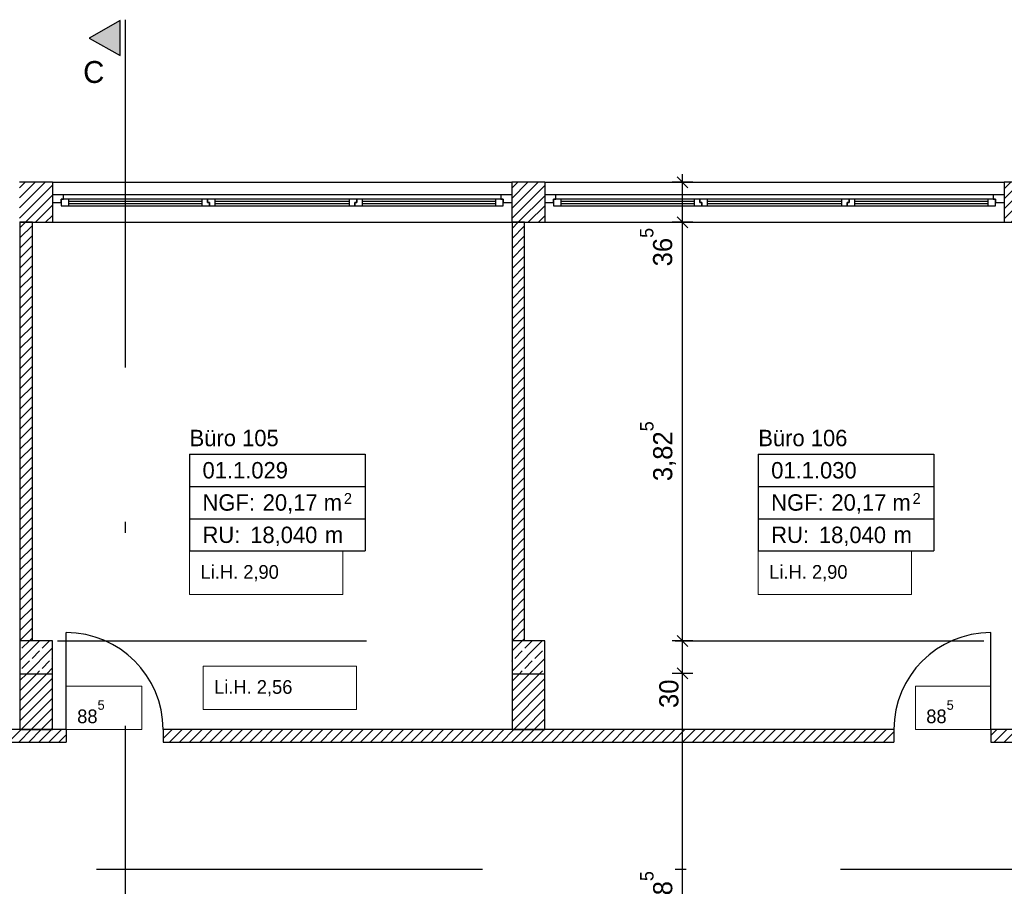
# Model space of a CAD drawing. Extents: x -28.8 to 46.3, y -5 to 85.1.
# Tile 21 of 26: x 22.7 to 31.7, y 35.2 to 43.1. Entities that reach past the tile are written whole.
import ezdxf

# ---------------------------------------------------------------- set-up
doc = ezdxf.new("R2010")
doc.units = 0
doc.header["$MEASUREMENT"] = 0
for name, pattern in [('Strichlinie', [0.005644, 0.002822, -0.002822]), ('Strichpunktlinie', [0.006703, 0.003528, -0.001764, 0, -0.001411]), ('Wipeout_Contour', [1, 0, -1])]:
    doc.linetypes.add(name, pattern=pattern)
for name, color, linetype in [('1._OG_2_0', 7, 'Continuous'), ('1._OG_2_P_BM_AUSSEN', 7, 'Continuous'), ('1._OG_2_P_ZE_BILD', 7, 'Continuous'), ('1._OG_2_P_ZE_TEXT', 7, 'Continuous'), ('1._OG_2_R_NT_INNENWAND', 7, 'Continuous'), ('1._OG_2_R_TR_AUSSENWAND', 7, 'Continuous'), ('1._OG_2_R_TR_INNENWAND', 7, 'Continuous'), ('1._OG_2_R_TR_STUETZE', 7, 'Continuous'), ('1._OG_2_R_TR_UNTERZUG', 7, 'Continuous'), ('1._OG_2_Räume', 7, 'Continuous')]:
    doc.layers.add(name, color=color, linetype=linetype)
doc.styles.add('ERSTELLTER_STIL_1', font='txt')
doc.styles.add('ERSTELLTER_STIL_2', font='txt')
pattern_1 = [(45, (0, 0), (-0.04596194, 0.04596194), [])]
pattern_2 = [(45, (0, 0), (-0.09192388, 0.09192388), []), (45, (-0.04596, 0.04596), (-0.09192388, 0.09192388), [0.0975, -0.0325])]

msp = doc.modelspace()

# ---------------------------------------------------------------- hatches: boundary and pattern name
at = {"layer": '1._OG_2_P_ZE_BILD', "linetype": 'Continuous', "lineweight": 18, "ltscale": 1000}
msp.add_hatch(color=9, dxfattribs=at).paths.add_polyline_path([(23.6486, 42.7827), (23.6486, 43.1041), (23.3656, 42.9407)], flags=0)
at = {"layer": '1._OG_2_R_NT_INNENWAND', "linetype": 'Continuous', "ltscale": 1000}
h = msp.add_hatch(dxfattribs=at)
h.set_pattern_fill('MW_Kalksandstein_0002', color=256, style=0, pattern_type=2)
h.set_pattern_definition(pattern_1)
h.paths.add_polyline_path([(22.8463, 41.26), (22.7313, 41.26), (22.7313, 37.435), (22.8463, 37.435)], flags=0)
h = msp.add_hatch(dxfattribs=at)
h.set_pattern_fill('MW_Kalksandstein_0002', color=256, style=0, pattern_type=2)
h.set_pattern_definition(pattern_1)
h.paths.add_polyline_path([(27.3463, 41.26), (27.2313, 41.26), (27.2313, 37.435), (27.3463, 37.435)], flags=0)
at = {"layer": '1._OG_2_R_TR_AUSSENWAND', "linetype": 'Continuous', "ltscale": 1000}
h = msp.add_hatch(dxfattribs=at)
h.set_pattern_fill('MW_Kalksandstein_0002', color=256, style=0, pattern_type=2)
h.set_pattern_definition(pattern_1)
h.paths.add_polyline_path([(22.73, 41.51), (22.73, 41.44), (22.73, 41.26), (23.03, 41.26), (23.03, 41.44), (23.03, 41.51), (23.03, 41.625), (22.73, 41.625)], flags=0)
h = msp.add_hatch(dxfattribs=at)
h.set_pattern_fill('MW_Kalksandstein_0002', color=256, style=0, pattern_type=2)
h.set_pattern_definition(pattern_1)
h.paths.add_polyline_path([(27.23, 41.51), (27.23, 41.44), (27.23, 41.26), (27.53, 41.26), (27.53, 41.44), (27.53, 41.51), (27.53, 41.625), (27.23, 41.625)], flags=0)
h = msp.add_hatch(dxfattribs=at)
h.set_pattern_fill('MW_Kalksandstein_0002', color=256, style=0, pattern_type=2)
h.set_pattern_definition(pattern_1)
h.paths.add_polyline_path([(32.03, 41.625), (31.73, 41.625), (31.73, 41.51), (31.73, 41.44), (31.73, 41.26), (32.03, 41.26), (32.03, 41.44), (32.03, 41.51)], flags=0)
at = {"layer": '1._OG_2_R_TR_INNENWAND', "linetype": 'Continuous', "ltscale": 1000}
h = msp.add_hatch(dxfattribs=at)
h.set_pattern_fill('MW_Kalksandstein_0002', color=256, style=0, pattern_type=2)
h.set_pattern_definition(pattern_1)
h.paths.add_polyline_path([(23.0313, 37.135), (22.7313, 37.135), (22.7313, 36.625), (23.0313, 36.625)], flags=0)
h = msp.add_hatch(dxfattribs=at)
h.set_pattern_fill('MW_Kalksandstein_0002', color=256, style=0, pattern_type=2)
h.set_pattern_definition(pattern_1)
h.paths.add_polyline_path([(27.5313, 37.135), (27.2313, 37.135), (27.2313, 36.625), (27.5313, 36.625)], flags=0)
h = msp.add_hatch(dxfattribs=at)
h.set_pattern_fill('MW_Kalksandstein_0002', color=256, style=0, pattern_type=2)
h.set_pattern_definition(pattern_1)
h.paths.add_polyline_path([(22.6063, 36.625), (22.6063, 36.51), (23.1563, 36.51), (23.1563, 36.625)], flags=0)
h = msp.add_hatch(dxfattribs=at)
h.set_pattern_fill('MW_Kalksandstein_0002', color=256, style=0, pattern_type=2)
h.set_pattern_definition(pattern_1)
h.paths.add_polyline_path([(30.7213, 36.625), (24.0413, 36.625), (24.0413, 36.51), (30.7213, 36.51)], flags=0)
h = msp.add_hatch(dxfattribs=at)
h.set_pattern_fill('MW_Kalksandstein_0002', color=256, style=0, pattern_type=2)
h.set_pattern_definition(pattern_1)
h.paths.add_polyline_path([(31.6063, 36.625), (31.6063, 36.51), (33.0313, 36.51), (33.0313, 36.625)], flags=0)
at = {"layer": '1._OG_2_R_TR_STUETZE', "linetype": 'Continuous', "ltscale": 1000}
h = msp.add_hatch(dxfattribs=at)
h.set_pattern_fill('Beton__Stahlbeton_0002', color=256, style=0, pattern_type=2)
h.set_pattern_definition(pattern_2)
h.paths.add_polyline_path([(22.7313, 37.135), (23.0313, 37.135), (23.0313, 37.435), (22.7313, 37.435)], flags=0)
h = msp.add_hatch(dxfattribs=at)
h.set_pattern_fill('Beton__Stahlbeton_0002', color=256, style=0, pattern_type=2)
h.set_pattern_definition(pattern_2)
h.paths.add_polyline_path([(27.2313, 37.135), (27.5313, 37.135), (27.5313, 37.435), (27.2313, 37.435)], flags=0)

# ---------------------------------------------------------------- linework, layer by layer
at = {"layer": '1._OG_2_0', "linetype": 'Continuous', "ltscale": 1000}
for p, q in [((23.03, 41.625), (23.03, 41.51)), ((27.23, 41.625), (27.23, 41.51)), ((27.53, 41.625), (27.53, 41.51)), ((31.73, 41.625), (31.73, 41.51)), ((23.03, 41.51), (23.03, 41.44)), ((27.23, 41.51), (27.23, 41.44)), ((27.53, 41.51), (27.53, 41.44)), ((31.73, 41.51), (31.73, 41.44)), ((23.03, 41.44), (23.03, 41.26)), ((27.23, 41.44), (27.23, 41.26)), ((27.53, 41.44), (27.53, 41.26)), ((31.73, 41.44), (31.73, 41.26)), ((23.1563, 36.625), (23.1563, 36.51)), ((24.0413, 36.625), (24.0413, 36.51)), ((30.7213, 36.625), (30.7213, 36.51)), ((31.6063, 36.625), (31.6063, 36.51))]:
    msp.add_line(p, q, dxfattribs=at)
at = {"layer": '1._OG_2_P_BM_AUSSEN', "linetype": 'Continuous', "ltscale": 1000}
for p, q in [((28.8392, 41.575), (28.7392, 41.675)), ((28.7892, 41.625), (28.7892, 41.7)), ((28.8829, 41.625), (28.6954, 41.625)), ((28.7392, 41.31), (28.8392, 41.21)), ((28.8829, 41.26), (28.6954, 41.26)), ((28.7892, 37.435), (28.7892, 41.26)), ((28.7392, 37.485), (28.8392, 37.385)), ((28.8829, 37.435), (28.6954, 37.435)), ((28.7892, 37.1374), (28.7892, 37.435)), ((28.7392, 37.1874), (28.8392, 37.0874)), ((28.8829, 37.1374), (28.6954, 37.1374)), ((28.7892, 33.2512), (28.7892, 37.1374))]:
    msp.add_line(p, q, dxfattribs=at)
at = {"layer": '1._OG_2_P_ZE_BILD', "color": 255, "linetype": 'Continuous', "lineweight": 18, "ltscale": 1000}
for p, q in [((23.6486, 43.1041), (23.3656, 42.9407)), ((23.6486, 42.7827), (23.6486, 43.1041)), ((23.3656, 42.9407), (23.6486, 42.7827))]:
    msp.add_line(p, q, dxfattribs=at)
at = {"layer": '1._OG_2_P_ZE_BILD', "linetype": 'Continuous', "ltscale": 1000}
for p, q in [((23.6486, 43.1041), (23.3656, 42.9407)), ((23.6486, 42.7827), (23.6486, 43.1041)), ((23.3656, 42.9407), (23.6486, 42.7827))]:
    msp.add_line(p, q, dxfattribs=at)
at = {"layer": '1._OG_2_P_ZE_BILD', "linetype": 'Strichpunktlinie', "ltscale": 1000}
msp.add_line((16.6285, 35.35), (45.8625, 35.35), dxfattribs=at)
at = {"layer": '1._OG_2_P_ZE_TEXT', "color": 255, "linetype": 'Continuous', "lineweight": 18, "ltscale": 1000}
for p, q in [((25.6851, 38.2562), (24.284, 38.2562)), ((24.284, 38.2562), (24.284, 37.8598)), ((25.6851, 37.8598), (25.6851, 38.2562)), ((30.8832, 38.2562), (29.4822, 38.2562)), ((29.4822, 38.2562), (29.4822, 37.8598)), ((30.8832, 37.8598), (30.8832, 38.2562)), ((24.284, 37.8598), (25.6851, 37.8598)), ((29.4822, 37.8598), (30.8832, 37.8598)), ((25.809, 37.2047), (24.4079, 37.2047)), ((24.4079, 37.2047), (24.4079, 36.8083)), ((25.809, 36.8083), (25.809, 37.2047)), ((23.8461, 37.0214), (23.1563, 37.0214)), ((23.1563, 37.0214), (23.1563, 36.625)), ((23.8461, 36.625), (23.8461, 37.0214)), ((31.6071, 37.0214), (30.9174, 37.0214)), ((30.9174, 37.0214), (30.9174, 36.625)), ((31.6071, 36.625), (31.6071, 37.0214)), ((24.4079, 36.8083), (25.809, 36.8083)), ((23.1563, 36.625), (23.8461, 36.625)), ((30.9174, 36.625), (31.6071, 36.625))]:
    msp.add_line(p, q, dxfattribs=at)
at = {"layer": '1._OG_2_R_NT_INNENWAND', "linetype": 'Continuous', "ltscale": 1000}
for p, q in [((22.8463, 41.26), (22.7313, 41.26)), ((22.7313, 41.26), (22.7313, 37.135)), ((22.8463, 37.435), (22.8463, 41.26)), ((27.3463, 41.26), (27.2313, 41.26)), ((27.2313, 41.26), (27.2313, 37.135)), ((27.3463, 37.435), (27.3463, 41.26)), ((22.7313, 37.135), (22.8463, 37.135)), ((27.2313, 37.135), (27.3463, 37.135))]:
    msp.add_line(p, q, dxfattribs=at)
at = {"layer": '1._OG_2_R_TR_AUSSENWAND', "linetype": 'Continuous', "ltscale": 1000}
for p, q in [((23.03, 41.625), (22.73, 41.625)), ((23.03, 41.625), (27.23, 41.625)), ((27.53, 41.625), (27.23, 41.625)), ((27.53, 41.625), (31.73, 41.625)), ((32.03, 41.625), (31.73, 41.625)), ((22.73, 41.26), (23.03, 41.26)), ((23.03, 41.26), (27.23, 41.26)), ((27.23, 41.26), (27.53, 41.26)), ((27.53, 41.26), (31.73, 41.26)), ((31.73, 41.26), (32.03, 41.26))]:
    msp.add_line(p, q, dxfattribs=at)
at = {"layer": '1._OG_2_R_TR_INNENWAND', "linetype": 'Continuous', "ltscale": 1000}
for p, q in [((23.1563, 36.625), (23.1563, 37.51)), ((31.6063, 36.625), (31.6063, 37.51)), ((22.7313, 37.135), (22.7313, 36.625)), ((23.0313, 36.625), (23.0313, 37.135)), ((27.2313, 37.1374), (27.2313, 36.625)), ((27.5313, 36.625), (27.5313, 37.1374)), ((23.1563, 36.625), (22.6063, 36.625)), ((22.7313, 36.625), (23.0313, 36.625)), ((30.7213, 36.625), (24.0413, 36.625)), ((27.2313, 36.625), (27.5313, 36.625)), ((33.0313, 36.625), (31.6063, 36.625)), ((22.6063, 36.51), (23.1563, 36.51)), ((24.0413, 36.51), (30.7213, 36.51)), ((31.6063, 36.51), (33.0313, 36.51))]:
    msp.add_line(p, q, dxfattribs=at)
for centre, start, end in [((23.1563, 36.625), 0, 90), ((31.6063, 36.625), 90, 180)]:
    msp.add_arc(centre, 0.885, start, end, dxfattribs=at)
at = {"layer": '1._OG_2_R_TR_STUETZE', "linetype": 'Continuous', "ltscale": 1000}
for p, q in [((22.7313, 37.435), (22.7313, 37.135)), ((23.0313, 37.435), (22.7313, 37.435)), ((23.0313, 37.135), (23.0313, 37.435)), ((27.2313, 37.435), (27.2313, 37.135)), ((27.5313, 37.435), (27.2313, 37.435)), ((27.5313, 37.135), (27.5313, 37.435)), ((22.7313, 37.135), (23.0313, 37.135)), ((27.2313, 37.135), (27.5313, 37.135))]:
    msp.add_line(p, q, dxfattribs=at)
at = {"layer": '1._OG_2_R_TR_UNTERZUG', "linetype": 'Strichlinie', "ltscale": 1000}
msp.add_line((0.5013, 37.435), (36.26, 37.435), dxfattribs=at)
at = {"layer": '1._OG_2_Räume', "linetype": 'Continuous', "ltscale": 1000}
for p, q in [((24.284, 39.1401), (24.284, 38.2562)), ((24.284, 39.1401), (25.8875, 39.1401)), ((25.8875, 39.1401), (25.8875, 38.2562)), ((29.4822, 39.1401), (29.4822, 38.2562)), ((29.4822, 39.1401), (31.0856, 39.1401)), ((31.0856, 39.1401), (31.0856, 38.2562)), ((24.284, 38.8455), (25.8875, 38.8455)), ((29.4822, 38.8455), (31.0856, 38.8455)), ((24.284, 38.5509), (25.8875, 38.5509)), ((29.4822, 38.5509), (31.0856, 38.5509)), ((24.284, 38.2562), (25.8875, 38.2562)), ((29.4822, 38.2562), (31.0856, 38.2562))]:
    msp.add_line(p, q, dxfattribs=at)

# ---------------------------------------------------------------- texts
at = {"layer": '1._OG_2_P_BM_AUSSEN', "linetype": 'Continuous', "char_height": 0.175, "attachment_point": 7, "rotation": 90, "style": 'ERSTELLTER_STIL_2'}
for s, insert in [('{36\\A1{\\H0.7x;\\S5^  ;}}', (28.6972, 40.8568)), ('{3,82\\A1{\\H0.7x;\\S5^  ;}}', (28.7282, 38.8943)), ('{30}', (28.7542, 36.8218)), ('{3,88\\A1{\\H0.7x;\\S5^  ;}}', (28.7282, 34.7849))]:
    msp.add_mtext(s, dxfattribs=dict(at, insert=insert))
at = {"layer": '1._OG_2_P_ZE_BILD', "linetype": 'Continuous', "insert": (23.4076, 42.7328), "char_height": 0.2, "attachment_point": 2, "style": 'ERSTELLTER_STIL_1'}
msp.add_mtext('{C}', dxfattribs=at)
at = {"layer": '1._OG_2_P_ZE_TEXT', "linetype": 'Continuous', "char_height": 0.125, "attachment_point": 1, "style": 'ERSTELLTER_STIL_2'}
for s, insert in [('{Li.H. 2,90}', (24.384, 38.1276)), ('{Li.H. 2,90}', (29.5822, 38.1276)), ('{Li.H. 2,56}', (24.5079, 37.0762)), ('{88\\A1{\\H0.7x;\\S5^  ;}}', (23.2563, 36.8929)), ('{88\\A1{\\H0.7x;\\S5^  ;}}', (31.0174, 36.8929))]:
    msp.add_mtext(s, dxfattribs=dict(at, insert=insert))
at = {"layer": '1._OG_2_Räume', "linetype": 'Continuous'}
for s, insert, char_height, attachment_point, style in [('{Büro 105}', (24.284, 39.3637), 0.15, 1, 'ERSTELLTER_STIL_1'), ('{Büro 106}', (29.4822, 39.3637), 0.15, 1, 'ERSTELLTER_STIL_1'), ('{01.1.029 }', (24.4019, 39.069), 0.15, 1, 'ERSTELLTER_STIL_2'), ('{01.1.030 }', (29.6, 39.069), 0.15, 1, 'ERSTELLTER_STIL_2'), ('{NGF: }', (24.4019, 38.7744), 0.15, 1, 'ERSTELLTER_STIL_2'), ('{20,17 m}', (24.9518, 38.7744), 0.15, 1, 'ERSTELLTER_STIL_2'), ('{2}', (25.6937, 38.7858), 0.1, 1, 'ERSTELLTER_STIL_2'), ('{NGF: }', (29.6, 38.7744), 0.15, 1, 'ERSTELLTER_STIL_2'), ('{20,17 m}', (30.15, 38.7744), 0.15, 1, 'ERSTELLTER_STIL_2'), ('{2}', (30.8919, 38.7858), 0.1, 1, 'ERSTELLTER_STIL_2'), ('{RU: }', (24.4019, 38.4797), 0.15, 1, 'ERSTELLTER_STIL_2'), ('{18,040}', (24.838, 38.3006), 0.15, 7, 'ERSTELLTER_STIL_2'), ('{ m}', (25.4647, 38.4797), 0.15, 1, 'ERSTELLTER_STIL_2'), ('{RU: }', (29.6, 38.4797), 0.15, 1, 'ERSTELLTER_STIL_2'), ('{18,040}', (30.0361, 38.3006), 0.15, 7, 'ERSTELLTER_STIL_2'), ('{ m}', (30.6629, 38.4797), 0.15, 1, 'ERSTELLTER_STIL_2')]:
    msp.add_mtext(s, dxfattribs=dict(at, insert=insert, char_height=char_height, attachment_point=attachment_point, style=style))

# ---------------------------------------------------------------- wipeouts: each hides what was drawn before it
at = {"color": 254, "linetype": 'Wipeout_Contour', "lineweight": 0, "ltscale": 194.12247}
msp.add_wipeout([(23.13, 41.51), (23.13, 41.47), (27.13, 41.47), (27.13, 41.51)], dxfattribs=at).dxf.layer = '1._OG_2_R_TR_AUSSENWAND'
at = {"color": 254, "linetype": 'Wipeout_Contour', "lineweight": 0, "ltscale": 204.011881}
msp.add_wipeout([(27.63, 41.51), (27.63, 41.47), (31.63, 41.47), (31.63, 41.51)], dxfattribs=at).dxf.layer = '1._OG_2_R_TR_AUSSENWAND'

# ---------------------------------------------------------------- next in the draw order: wipeouts: each hides what was drawn before it
at = {"color": 254, "linetype": 'Wipeout_Contour', "lineweight": 0, "ltscale": 284.400428}
msp.add_wipeout([(23.03, 41.44), (23.11, 41.44), (23.11, 41.47), (23.13, 41.47), (23.13, 41.51), (23.03, 41.51)], dxfattribs=at).dxf.layer = '1._OG_2_R_TR_AUSSENWAND'
at = {"color": 254, "linetype": 'Wipeout_Contour', "lineweight": 0, "ltscale": 297.702898}
msp.add_wipeout([(27.23, 41.51), (27.13, 41.51), (27.13, 41.47), (27.15, 41.47), (27.15, 41.44), (27.23, 41.44)], dxfattribs=at).dxf.layer = '1._OG_2_R_TR_AUSSENWAND'
at = {"color": 254, "linetype": 'Wipeout_Contour', "lineweight": 0, "ltscale": 298.431415}
msp.add_wipeout([(27.53, 41.44), (27.61, 41.44), (27.61, 41.47), (27.63, 41.47), (27.63, 41.51), (27.53, 41.51)], dxfattribs=at).dxf.layer = '1._OG_2_R_TR_AUSSENWAND'
at = {"color": 254, "linetype": 'Wipeout_Contour', "lineweight": 0, "ltscale": 313.355111}
msp.add_wipeout([(31.73, 41.51), (31.63, 41.51), (31.63, 41.47), (31.65, 41.47), (31.65, 41.44), (31.73, 41.44)], dxfattribs=at).dxf.layer = '1._OG_2_R_TR_AUSSENWAND'
at = {"color": 254, "linetype": 'Wipeout_Contour', "lineweight": 0, "ltscale": 191.209959}
msp.add_wipeout([(23.18, 41.47), (23.18, 41.45), (24.3967, 41.45), (24.3967, 41.47)], dxfattribs=at).dxf.layer = '1._OG_2_R_TR_AUSSENWAND'
at = {"color": 254, "linetype": 'Wipeout_Contour', "lineweight": 0, "ltscale": 193.935966}
msp.add_wipeout([(24.5167, 41.47), (24.5167, 41.45), (25.7433, 41.45), (25.7433, 41.47)], dxfattribs=at).dxf.layer = '1._OG_2_R_TR_AUSSENWAND'
at = {"color": 254, "linetype": 'Wipeout_Contour', "lineweight": 0, "ltscale": 196.770457}
msp.add_wipeout([(25.8633, 41.47), (25.8633, 41.45), (27.08, 41.45), (27.08, 41.47)], dxfattribs=at).dxf.layer = '1._OG_2_R_TR_AUSSENWAND'
at = {"color": 254, "linetype": 'Wipeout_Contour', "lineweight": 0, "ltscale": 200.77355}
msp.add_wipeout([(27.68, 41.47), (27.68, 41.45), (28.8967, 41.45), (28.8967, 41.47)], dxfattribs=at).dxf.layer = '1._OG_2_R_TR_AUSSENWAND'
at = {"color": 254, "linetype": 'Wipeout_Contour', "lineweight": 0, "ltscale": 203.845932}
msp.add_wipeout([(29.0167, 41.47), (29.0167, 41.45), (30.2433, 41.45), (30.2433, 41.47)], dxfattribs=at).dxf.layer = '1._OG_2_R_TR_AUSSENWAND'
at = {"color": 254, "linetype": 'Wipeout_Contour', "lineweight": 0, "ltscale": 207.011764}
msp.add_wipeout([(30.3633, 41.47), (30.3633, 41.45), (31.58, 41.45), (31.58, 41.47)], dxfattribs=at).dxf.layer = '1._OG_2_R_TR_AUSSENWAND'

# ---------------------------------------------------------------- next in the draw order: linework, layer by layer
at = {"layer": '1._OG_2_R_TR_AUSSENWAND', "linetype": 'Continuous', "ltscale": 1000}
for p, q in [((23.03, 41.51), (23.03, 41.44)), ((27.23, 41.51), (27.23, 41.44)), ((27.53, 41.51), (27.53, 41.44)), ((31.73, 41.51), (31.73, 41.44))]:
    msp.add_line(p, q, dxfattribs=at)

# ---------------------------------------------------------------- next in the draw order: wipeouts: each hides what was drawn before it
at = {"color": 254, "linetype": 'Wipeout_Contour', "lineweight": 0, "ltscale": 191.071194}
msp.add_wipeout([(23.18, 41.43), (23.18, 41.41), (24.3967, 41.41), (24.3967, 41.43)], dxfattribs=at).dxf.layer = '1._OG_2_R_TR_AUSSENWAND'
at = {"color": 254, "linetype": 'Wipeout_Contour', "lineweight": 0, "ltscale": 193.799152}
msp.add_wipeout([(24.5167, 41.43), (24.5167, 41.41), (25.7433, 41.41), (25.7433, 41.43)], dxfattribs=at).dxf.layer = '1._OG_2_R_TR_AUSSENWAND'
at = {"color": 254, "linetype": 'Wipeout_Contour', "lineweight": 0, "ltscale": 196.635615}
msp.add_wipeout([(25.8633, 41.43), (25.8633, 41.41), (27.08, 41.41), (27.08, 41.43)], dxfattribs=at).dxf.layer = '1._OG_2_R_TR_AUSSENWAND'
at = {"color": 254, "linetype": 'Wipeout_Contour', "lineweight": 0, "ltscale": 200.6414}
msp.add_wipeout([(27.68, 41.43), (27.68, 41.41), (28.8967, 41.41), (28.8967, 41.43)], dxfattribs=at).dxf.layer = '1._OG_2_R_TR_AUSSENWAND'
at = {"color": 254, "linetype": 'Wipeout_Contour', "lineweight": 0, "ltscale": 203.715774}
msp.add_wipeout([(29.0167, 41.43), (29.0167, 41.41), (30.2433, 41.41), (30.2433, 41.43)], dxfattribs=at).dxf.layer = '1._OG_2_R_TR_AUSSENWAND'
at = {"color": 254, "linetype": 'Wipeout_Contour', "lineweight": 0, "ltscale": 206.883598}
msp.add_wipeout([(30.3633, 41.43), (30.3633, 41.41), (31.58, 41.41), (31.58, 41.43)], dxfattribs=at).dxf.layer = '1._OG_2_R_TR_AUSSENWAND'

# ---------------------------------------------------------------- next in the draw order: wipeouts: each hides what was drawn before it
at = {"color": 254, "linetype": 'Wipeout_Contour', "lineweight": 0, "ltscale": 189.871034}
msp.add_wipeout([(23.11, 41.47), (23.11, 41.41), (23.18, 41.41), (23.18, 41.47)], dxfattribs=at).dxf.layer = '1._OG_2_R_TR_AUSSENWAND'
at = {"color": 254, "linetype": 'Wipeout_Contour', "lineweight": 0, "ltscale": 288.441753}
msp.add_wipeout([(24.4467, 41.47), (24.3967, 41.47), (24.3967, 41.41), (24.4667, 41.41), (24.4667, 41.44), (24.4467, 41.44)], dxfattribs=at).dxf.layer = '1._OG_2_R_TR_AUSSENWAND'
at = {"color": 254, "linetype": 'Wipeout_Contour', "lineweight": 0, "ltscale": 292.622387}
msp.add_wipeout([(25.7933, 41.44), (25.8133, 41.44), (25.8133, 41.47), (25.7433, 41.47), (25.7433, 41.41), (25.7933, 41.41)], dxfattribs=at).dxf.layer = '1._OG_2_R_TR_AUSSENWAND'
at = {"color": 254, "linetype": 'Wipeout_Contour', "lineweight": 0, "ltscale": 198.099699}
msp.add_wipeout([(27.08, 41.47), (27.08, 41.41), (27.15, 41.41), (27.15, 41.47)], dxfattribs=at).dxf.layer = '1._OG_2_R_TR_AUSSENWAND'
at = {"color": 254, "linetype": 'Wipeout_Contour', "lineweight": 0, "ltscale": 199.268291}
msp.add_wipeout([(27.61, 41.47), (27.61, 41.41), (27.68, 41.41), (27.68, 41.47)], dxfattribs=at).dxf.layer = '1._OG_2_R_TR_AUSSENWAND'
at = {"color": 254, "linetype": 'Wipeout_Contour', "lineweight": 0, "ltscale": 303.021261}
msp.add_wipeout([(28.9467, 41.47), (28.8967, 41.47), (28.8967, 41.41), (28.9667, 41.41), (28.9667, 41.44), (28.9467, 41.44)], dxfattribs=at).dxf.layer = '1._OG_2_R_TR_AUSSENWAND'
at = {"color": 254, "linetype": 'Wipeout_Contour', "lineweight": 0, "ltscale": 307.713392}
msp.add_wipeout([(30.2933, 41.44), (30.3133, 41.44), (30.3133, 41.47), (30.2433, 41.47), (30.2433, 41.41), (30.2933, 41.41)], dxfattribs=at).dxf.layer = '1._OG_2_R_TR_AUSSENWAND'
at = {"color": 254, "linetype": 'Wipeout_Contour', "lineweight": 0, "ltscale": 208.499461}
msp.add_wipeout([(31.58, 41.47), (31.58, 41.41), (31.65, 41.41), (31.65, 41.47)], dxfattribs=at).dxf.layer = '1._OG_2_R_TR_AUSSENWAND'

# ---------------------------------------------------------------- next in the draw order: linework, layer by layer
at = {"layer": '1._OG_2_R_TR_AUSSENWAND', "linetype": 'Continuous', "ltscale": 1000}
for p, q in [((23.13, 41.51), (23.03, 41.51)), ((23.13, 41.47), (23.13, 41.51)), ((27.23, 41.51), (27.13, 41.51)), ((27.13, 41.51), (27.13, 41.47)), ((27.63, 41.51), (27.53, 41.51)), ((27.63, 41.47), (27.63, 41.51)), ((31.73, 41.51), (31.63, 41.51)), ((31.63, 41.51), (31.63, 41.47)), ((23.03, 41.44), (23.11, 41.44)), ((23.11, 41.44), (23.11, 41.47)), ((23.11, 41.47), (23.13, 41.47)), ((23.11, 41.47), (23.11, 41.41)), ((27.13, 41.47), (27.15, 41.47)), ((27.15, 41.47), (27.15, 41.44)), ((27.15, 41.41), (27.15, 41.47)), ((27.15, 41.44), (27.23, 41.44)), ((27.53, 41.44), (27.61, 41.44)), ((27.61, 41.44), (27.61, 41.47)), ((27.61, 41.47), (27.63, 41.47)), ((27.61, 41.47), (27.61, 41.41)), ((31.63, 41.47), (31.65, 41.47)), ((31.65, 41.47), (31.65, 41.44)), ((31.65, 41.41), (31.65, 41.47)), ((31.65, 41.44), (31.73, 41.44))]:
    msp.add_line(p, q, dxfattribs=at)

# ---------------------------------------------------------------- next in the draw order: wipeouts: each hides what was drawn before it
at = {"color": 254, "linetype": 'Wipeout_Contour', "lineweight": 0, "ltscale": 191.140572}
msp.add_wipeout([(23.18, 41.43), (24.3967, 41.43), (24.3967, 41.45), (23.18, 41.45)], dxfattribs=at).dxf.layer = '1._OG_2_R_TR_AUSSENWAND'
at = {"color": 254, "linetype": 'Wipeout_Contour', "lineweight": 0, "ltscale": 288.999354}
msp.add_wipeout([(24.4667, 41.41), (24.5167, 41.41), (24.5167, 41.47), (24.4467, 41.47), (24.4467, 41.44), (24.4667, 41.44)], dxfattribs=at).dxf.layer = '1._OG_2_R_TR_AUSSENWAND'
at = {"color": 254, "linetype": 'Wipeout_Contour', "lineweight": 0, "ltscale": 293.202297}
msp.add_wipeout([(25.8133, 41.44), (25.7933, 41.44), (25.7933, 41.41), (25.8633, 41.41), (25.8633, 41.47), (25.8133, 41.47)], dxfattribs=at).dxf.layer = '1._OG_2_R_TR_AUSSENWAND'
at = {"color": 254, "linetype": 'Wipeout_Contour', "lineweight": 0, "ltscale": 200.70747}
msp.add_wipeout([(27.68, 41.43), (28.8967, 41.43), (28.8967, 41.45), (27.68, 41.45)], dxfattribs=at).dxf.layer = '1._OG_2_R_TR_AUSSENWAND'
at = {"color": 254, "linetype": 'Wipeout_Contour', "lineweight": 0, "ltscale": 303.649663}
msp.add_wipeout([(28.9667, 41.41), (29.0167, 41.41), (29.0167, 41.47), (28.9467, 41.47), (28.9467, 41.44), (28.9667, 41.44)], dxfattribs=at).dxf.layer = '1._OG_2_R_TR_AUSSENWAND'
at = {"color": 254, "linetype": 'Wipeout_Contour', "lineweight": 0, "ltscale": 308.360989}
msp.add_wipeout([(30.3133, 41.44), (30.2933, 41.44), (30.2933, 41.41), (30.3633, 41.41), (30.3633, 41.47), (30.3133, 41.47)], dxfattribs=at).dxf.layer = '1._OG_2_R_TR_AUSSENWAND'

# ---------------------------------------------------------------- next in the draw order: linework, layer by layer
at = {"layer": '1._OG_2_P_BM_AUSSEN', "linetype": 'Continuous', "ltscale": 1000}
msp.add_line((28.7892, 41.26), (28.7892, 41.625), dxfattribs=at)
at = {"layer": '1._OG_2_P_ZE_BILD', "linetype": 'Strichpunktlinie', "ltscale": 1000}
msp.add_line((23.6986, 26.3264), (23.6986, 43.1105), dxfattribs=at)
at = {"layer": '1._OG_2_R_TR_AUSSENWAND', "linetype": 'Continuous', "ltscale": 1000}
for p, q in [((27.13, 41.51), (23.13, 41.51)), ((31.63, 41.51), (27.63, 41.51)), ((23.18, 41.47), (23.11, 41.47)), ((23.11, 41.41), (23.18, 41.41)), ((24.3967, 41.47), (23.18, 41.47)), ((23.18, 41.41), (23.18, 41.47)), ((24.3967, 41.45), (23.18, 41.45)), ((23.18, 41.43), (24.3967, 41.43)), ((23.18, 41.41), (24.3967, 41.41)), ((24.4467, 41.47), (24.3967, 41.47)), ((24.3967, 41.47), (24.3967, 41.41)), ((24.3967, 41.41), (24.4667, 41.41)), ((24.4467, 41.44), (24.4467, 41.47)), ((24.4467, 41.47), (24.4467, 41.44)), ((24.4667, 41.44), (24.4467, 41.44)), ((24.4467, 41.44), (24.4667, 41.44)), ((24.4667, 41.41), (24.4667, 41.44)), ((24.4667, 41.44), (24.4667, 41.41)), ((25.7933, 41.44), (25.8133, 41.44)), ((25.7933, 41.41), (25.7933, 41.44)), ((25.8133, 41.44), (25.7933, 41.44)), ((25.7933, 41.44), (25.7933, 41.41)), ((25.8133, 41.44), (25.8133, 41.47)), ((25.8133, 41.47), (25.8133, 41.44)), ((27.68, 41.47), (27.61, 41.47)), ((27.61, 41.41), (27.68, 41.41)), ((28.8967, 41.47), (27.68, 41.47)), ((27.68, 41.41), (27.68, 41.47)), ((28.8967, 41.45), (27.68, 41.45)), ((27.68, 41.43), (28.8967, 41.43)), ((27.68, 41.41), (28.8967, 41.41)), ((28.9467, 41.47), (28.8967, 41.47)), ((28.8967, 41.47), (28.8967, 41.41)), ((28.8967, 41.41), (28.9667, 41.41)), ((28.9467, 41.44), (28.9467, 41.47)), ((28.9467, 41.47), (28.9467, 41.44)), ((28.9667, 41.44), (28.9467, 41.44)), ((28.9467, 41.44), (28.9667, 41.44)), ((28.9667, 41.41), (28.9667, 41.44)), ((28.9667, 41.44), (28.9667, 41.41)), ((30.2933, 41.44), (30.3133, 41.44)), ((30.2933, 41.41), (30.2933, 41.44)), ((30.3133, 41.44), (30.2933, 41.44)), ((30.2933, 41.44), (30.2933, 41.41)), ((30.3133, 41.44), (30.3133, 41.47)), ((30.3133, 41.47), (30.3133, 41.44))]:
    msp.add_line(p, q, dxfattribs=at)

# ---------------------------------------------------------------- next in the draw order: wipeouts: each hides what was drawn before it
at = {"color": 254, "linetype": 'Wipeout_Contour', "lineweight": 0, "ltscale": 193.867555}
msp.add_wipeout([(24.5167, 41.43), (25.7433, 41.43), (25.7433, 41.45), (24.5167, 41.45)], dxfattribs=at).dxf.layer = '1._OG_2_R_TR_AUSSENWAND'
at = {"color": 254, "linetype": 'Wipeout_Contour', "lineweight": 0, "ltscale": 196.703031}
msp.add_wipeout([(25.8633, 41.43), (27.08, 41.43), (27.08, 41.45), (25.8633, 41.45)], dxfattribs=at).dxf.layer = '1._OG_2_R_TR_AUSSENWAND'
at = {"color": 254, "linetype": 'Wipeout_Contour', "lineweight": 0, "ltscale": 203.780848}
msp.add_wipeout([(29.0167, 41.43), (30.2433, 41.43), (30.2433, 41.45), (29.0167, 41.45)], dxfattribs=at).dxf.layer = '1._OG_2_R_TR_AUSSENWAND'
at = {"color": 254, "linetype": 'Wipeout_Contour', "lineweight": 0, "ltscale": 206.947676}
msp.add_wipeout([(30.3633, 41.43), (31.58, 41.43), (31.58, 41.45), (30.3633, 41.45)], dxfattribs=at).dxf.layer = '1._OG_2_R_TR_AUSSENWAND'

# ---------------------------------------------------------------- next in the draw order: linework, layer by layer
at = {"layer": '1._OG_2_R_TR_AUSSENWAND', "linetype": 'Continuous', "ltscale": 1000}
for p, q in [((24.5167, 41.47), (24.4467, 41.47)), ((24.4667, 41.41), (24.5167, 41.41)), ((25.7433, 41.47), (24.5167, 41.47)), ((24.5167, 41.41), (24.5167, 41.47)), ((25.7433, 41.45), (24.5167, 41.45)), ((24.5167, 41.43), (25.7433, 41.43)), ((24.5167, 41.41), (25.7433, 41.41)), ((25.8133, 41.47), (25.7433, 41.47)), ((25.7433, 41.47), (25.7433, 41.41)), ((25.7433, 41.41), (25.7933, 41.41)), ((25.7933, 41.41), (25.8633, 41.41)), ((25.8633, 41.47), (25.8133, 41.47)), ((27.08, 41.47), (25.8633, 41.47)), ((25.8633, 41.41), (25.8633, 41.47)), ((27.08, 41.45), (25.8633, 41.45)), ((25.8633, 41.43), (27.08, 41.43)), ((25.8633, 41.41), (27.08, 41.41)), ((27.08, 41.47), (27.08, 41.41)), ((27.15, 41.47), (27.08, 41.47)), ((27.08, 41.41), (27.15, 41.41)), ((29.0167, 41.47), (28.9467, 41.47)), ((28.9667, 41.41), (29.0167, 41.41)), ((30.2433, 41.47), (29.0167, 41.47)), ((29.0167, 41.41), (29.0167, 41.47)), ((30.2433, 41.45), (29.0167, 41.45)), ((29.0167, 41.43), (30.2433, 41.43)), ((29.0167, 41.41), (30.2433, 41.41)), ((30.3133, 41.47), (30.2433, 41.47)), ((30.2433, 41.47), (30.2433, 41.41)), ((30.2433, 41.41), (30.2933, 41.41)), ((30.2933, 41.41), (30.3633, 41.41)), ((30.3633, 41.47), (30.3133, 41.47)), ((31.58, 41.47), (30.3633, 41.47)), ((30.3633, 41.41), (30.3633, 41.47)), ((31.58, 41.45), (30.3633, 41.45)), ((30.3633, 41.43), (31.58, 41.43)), ((30.3633, 41.41), (31.58, 41.41)), ((31.58, 41.47), (31.58, 41.41)), ((31.65, 41.47), (31.58, 41.47)), ((31.58, 41.41), (31.65, 41.41))]:
    msp.add_line(p, q, dxfattribs=at)

doc.saveas('drawing.dxf')
